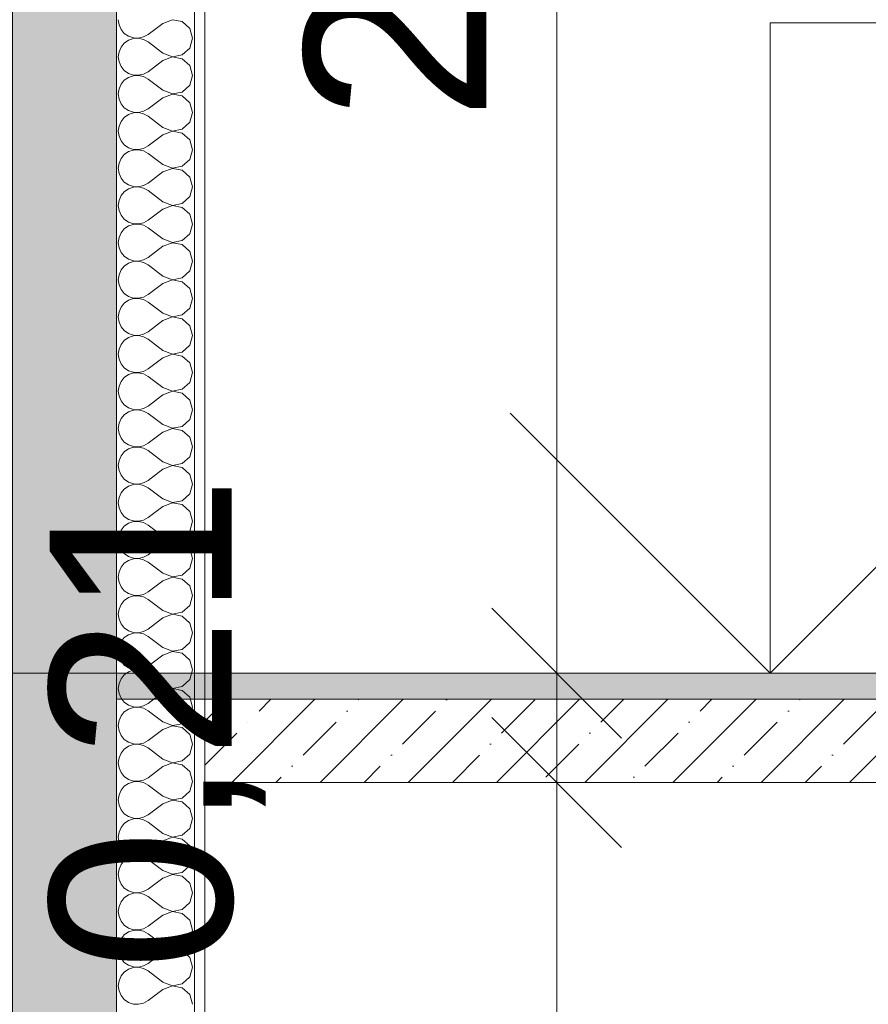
# Model space of a CAD drawing. Header units: millimetres. Extents: x -467606 to 1964440, y -17510 to 201584.
# Tile 40 of 43: x -443201 to -441569, y 4973 to 6866. Entities that reach past the tile are written whole.
import ezdxf

# ---------------------------------------------------------------- set-up
doc = ezdxf.new("R2010")
doc.units = ezdxf.units.MM
doc.header["$MEASUREMENT"] = 0
for name, color, linetype, lineweight in [('АР-вертикальная связь - Лестница.АР_Ном._пера__1', 7, 'Continuous', 0), ('АР-вертикальная связь - Лестница.АР_Ном._пера__101', 252, 'Continuous', 0), ('АР-вертикальная связь - Лестница.АР_Ном._пера__21', 7, 'Continuous', 5), ('АР-Стены_внутренние_пилоны.АР_Ном._пера__1', 7, 'Continuous', 0), ('АР-Чертеж-Размеры.АР_Ном._пера__1', 7, 'Continuous', 0)]:
    doc.layers.add(name, color=color, linetype=linetype, lineweight=lineweight)
doc.layers.add('АР-вертикальная связь - Лестница.АР_Ном._пера__180', color=7, linetype='Continuous', lineweight=5, true_color=0xd6cda7)
doc.layers.add('АР-Чертеж-Размеры.АР', color=7, linetype='Continuous')
doc.styles.add('РЎР“Р•РќР•Р\xa0Р\x98Р\xa0_РЎРўР\x98Р›Р¬_1', font='arial.ttf')
doc.dimstyles.new('СГЕНЕРИР_СТИЛЬ__2', dxfattribs={"dimtxt": 350, "dimasz": 237.5, "dimexe": 0.18, "dimexo": 300000, "dimgap": 0, "dimtad": 1, "dimlfac": 0.001, "dimzin": 0, "dimdsep": 46, "dimtxsty": 'РЎР“Р•РќР•Р\xa0Р\x98Р\xa0_РЎРўР\x98Р›Р¬_1', "dimblk": 'ARROWHEAD_6', "dimblk1": 'ARROWHEAD_6', "dimblk2": 'ARROWHEAD_6', "dimcen": 0.09, "dimclrd": 7, "dimclre": 7, "dimclrt": 7, "dimadec": 0, "dimazin": 0, "dimtfac": 1, "dimtdec": 4, "dimtmove": 0, "dimatfit": 3, "dimfxl": 1, "dimtolj": 1, "dimtzin": 0, "dimarcsym": 0})
doc.dimstyles.new('СГЕНЕРИР_СТИЛЬ__3', dxfattribs={"dimtxt": 350, "dimasz": 237.5, "dimexe": 0.18, "dimexo": 300000, "dimgap": 0, "dimtad": 1, "dimlfac": 0.001, "dimzin": 0, "dimdsep": 46, "dimtxsty": 'РЎР“Р•РќР•Р\xa0Р\x98Р\xa0_РЎРўР\x98Р›Р¬_1', "dimblk": 'ARROWHEAD_6', "dimblk1": 'ARROWHEAD_6', "dimblk2": 'ARROWHEAD_6', "dimcen": 0.09, "dimclrd": 7, "dimclre": 7, "dimclrt": 7, "dimadec": 0, "dimazin": 0, "dimtfac": 1, "dimtdec": 4, "dimtmove": 2, "dimatfit": 3, "dimfxl": 1, "dimtolj": 1, "dimtzin": 0, "dimarcsym": 0})
pattern_1 = [(45, (0, 0), (-84.852814, 84.852814), []), (45, (-42.43, 42.43), (-84.852814, 84.852814), [90, -30, 0, -30])]

# ---------------------------------------------------------------- blocks, each defined once
blk = doc.blocks.new('*X125')
at = {"layer": 'АР-Стены_внутренние_пилоны.АР_Ном._пера__1', "color": 7, "linetype": 'Continuous', "lineweight": 0}
for p, q in [((-443011.4, 6865.7), (-443010, 6856)), ((-443010, 6856), (-443006, 6847)), ((-442925.7, 6858.6), (-442954.2, 6837.2)), ((-442907.4, 6865.6), (-442925.7, 6858.6)), ((-442888.3, 6862), (-442907.4, 6865.6)), ((-442873.9, 6848.8), (-442888.3, 6862)), ((-443006, 6847), (-442999.8, 6839.4)), ((-442999.8, 6839.4), (-442991.6, 6833.8)), ((-442991.6, 6833.8), (-442982.3, 6830.6)), ((-442962.9, 6832.4), (-442954.2, 6837.2)), ((-442868.5, 6830), (-442873.9, 6848.8)), ((-442999.8, 6820.7), (-443006, 6813.1)), ((-442991.6, 6826.2), (-442999.8, 6820.7)), ((-442982.3, 6829.4), (-442991.6, 6826.2)), ((-442982.3, 6830.6), (-442972.5, 6830.2)), ((-442972.5, 6829.9), (-442982.3, 6829.4)), ((-442972.5, 6830.2), (-442962.9, 6832.4)), ((-442962.9, 6827.6), (-442972.5, 6829.9)), ((-442954.2, 6822.9), (-442962.9, 6827.6)), ((-442925.7, 6801.4), (-442954.2, 6822.9)), ((-442873.9, 6811.2), (-442868.5, 6830)), ((-443010, 6804.1), (-443011.4, 6794.3)), ((-443006, 6813.1), (-443010, 6804.1)), ((-442925.7, 6801.4), (-442907.4, 6794.4)), ((-442907.4, 6794.4), (-442888.3, 6798.1)), ((-442888.3, 6798.1), (-442873.9, 6811.2)), ((-443011.4, 6794.3), (-443010, 6784.5)), ((-443010, 6784.5), (-443006, 6775.5)), ((-442925.7, 6787.2), (-442954.2, 6765.7)), ((-442907.4, 6794.2), (-442925.7, 6787.2)), ((-442888.3, 6790.5), (-442907.4, 6794.2)), ((-442873.9, 6777.4), (-442888.3, 6790.5)), ((-442868.5, 6758.6), (-442873.9, 6777.4)), ((-443006, 6775.5), (-442999.8, 6767.9)), ((-442999.8, 6767.9), (-442991.6, 6762.4)), ((-442991.6, 6762.4), (-442982.3, 6759.2)), ((-442982.3, 6758), (-442991.6, 6754.8)), ((-442982.3, 6759.2), (-442972.5, 6758.7)), ((-442972.5, 6758.4), (-442982.3, 6758)), ((-442972.5, 6758.7), (-442962.9, 6761)), ((-442962.9, 6756.2), (-442972.5, 6758.4)), ((-442962.9, 6761), (-442954.2, 6765.7)), ((-442873.9, 6739.8), (-442868.5, 6758.6)), ((-443006, 6741.6), (-443010, 6732.6)), ((-442999.8, 6749.2), (-443006, 6741.6)), ((-442991.6, 6754.8), (-442999.8, 6749.2)), ((-442954.2, 6751.4), (-442962.9, 6756.2)), ((-442925.7, 6730), (-442954.2, 6751.4)), ((-442888.3, 6726.6), (-442873.9, 6739.8)), ((-443010, 6732.6), (-443011.4, 6722.9)), ((-443011.4, 6722.9), (-443010, 6713.1)), ((-442925.7, 6730), (-442907.4, 6723)), ((-442907.4, 6722.7), (-442925.7, 6715.7)), ((-442907.4, 6723), (-442888.3, 6726.6)), ((-442888.3, 6719.1), (-442907.4, 6722.7)), ((-443010, 6713.1), (-443006, 6704.1)), ((-443006, 6704.1), (-442999.8, 6696.5)), ((-442925.7, 6715.7), (-442954.2, 6694.3)), ((-442873.9, 6705.9), (-442888.3, 6719.1)), ((-442868.5, 6687.2), (-442873.9, 6705.9)), ((-442999.8, 6696.5), (-442991.6, 6690.9)), ((-442991.6, 6683.4), (-442999.8, 6677.8)), ((-442991.6, 6690.9), (-442982.3, 6687.8)), ((-442982.3, 6686.5), (-442991.6, 6683.4)), ((-442982.3, 6687.8), (-442972.5, 6687.3)), ((-442972.5, 6687), (-442982.3, 6686.5)), ((-442972.5, 6687.3), (-442962.9, 6689.5)), ((-442962.9, 6684.8), (-442972.5, 6687)), ((-442962.9, 6689.5), (-442954.2, 6694.3)), ((-442954.2, 6680), (-442962.9, 6684.8)), ((-442873.9, 6668.4), (-442868.5, 6687.2)), ((-443006, 6670.2), (-443010, 6661.2)), ((-442999.8, 6677.8), (-443006, 6670.2)), ((-442925.7, 6658.6), (-442954.2, 6680)), ((-442888.3, 6655.2), (-442873.9, 6668.4)), ((-443010, 6661.2), (-443011.4, 6651.4)), ((-443011.4, 6651.4), (-443010, 6641.7)), ((-442925.7, 6644.3), (-442954.2, 6622.9)), ((-442925.7, 6658.6), (-442907.4, 6651.6)), ((-442907.4, 6651.3), (-442925.7, 6644.3)), ((-442907.4, 6651.6), (-442888.3, 6655.2)), ((-442888.3, 6647.7), (-442907.4, 6651.3)), ((-442873.9, 6634.5), (-442888.3, 6647.7)), ((-443010, 6641.7), (-443006, 6632.7)), ((-443006, 6632.7), (-442999.8, 6625.1)), ((-442999.8, 6625.1), (-442991.6, 6619.5)), ((-442868.5, 6615.7), (-442873.9, 6634.5)), ((-442999.8, 6606.4), (-443006, 6598.8)), ((-442991.6, 6612), (-442999.8, 6606.4)), ((-442991.6, 6619.5), (-442982.3, 6616.3)), ((-442982.3, 6615.1), (-442991.6, 6612)), ((-442982.3, 6616.3), (-442972.5, 6615.9)), ((-442972.5, 6615.6), (-442982.3, 6615.1)), ((-442972.5, 6615.9), (-442962.9, 6618.1)), ((-442962.9, 6613.4), (-442972.5, 6615.6)), ((-442962.9, 6618.1), (-442954.2, 6622.9)), ((-442954.2, 6608.6), (-442962.9, 6613.4)), ((-442925.7, 6587.2), (-442954.2, 6608.6)), ((-442873.9, 6597), (-442868.5, 6615.7)), ((-443010, 6589.8), (-443011.4, 6580)), ((-443006, 6598.8), (-443010, 6589.8)), ((-442925.7, 6587.2), (-442907.4, 6580.2)), ((-442888.3, 6583.8), (-442873.9, 6597)), ((-443011.4, 6580), (-443010, 6570.3)), ((-443010, 6570.3), (-443006, 6561.2)), ((-442925.7, 6572.9), (-442954.2, 6551.4)), ((-442907.4, 6579.9), (-442925.7, 6572.9)), ((-442907.4, 6580.2), (-442888.3, 6583.8)), ((-442888.3, 6576.2), (-442907.4, 6579.9)), ((-442873.9, 6563.1), (-442888.3, 6576.2)), ((-443006, 6561.2), (-442999.8, 6553.6)), ((-442999.8, 6553.6), (-442991.6, 6548.1)), ((-442962.9, 6546.7), (-442954.2, 6551.4)), ((-442868.5, 6544.3), (-442873.9, 6563.1)), ((-442999.8, 6534.9), (-443006, 6527.4)), ((-442991.6, 6540.5), (-442999.8, 6534.9)), ((-442991.6, 6548.1), (-442982.3, 6544.9)), ((-442982.3, 6543.7), (-442991.6, 6540.5)), ((-442982.3, 6544.9), (-442972.5, 6544.4)), ((-442972.5, 6544.2), (-442982.3, 6543.7)), ((-442972.5, 6544.4), (-442962.9, 6546.7)), ((-442962.9, 6541.9), (-442972.5, 6544.2)), ((-442954.2, 6537.2), (-442962.9, 6541.9)), ((-442925.7, 6515.7), (-442954.2, 6537.2)), ((-442873.9, 6525.5), (-442868.5, 6544.3)), ((-443010, 6518.3), (-443011.4, 6508.6)), ((-443006, 6527.4), (-443010, 6518.3)), ((-442925.7, 6515.7), (-442907.4, 6508.7)), ((-442907.4, 6508.7), (-442888.3, 6512.4)), ((-442888.3, 6512.4), (-442873.9, 6525.5)), ((-443011.4, 6508.6), (-443010, 6498.8)), ((-443010, 6498.8), (-443006, 6489.8)), ((-442925.7, 6501.4), (-442954.2, 6480)), ((-442907.4, 6508.4), (-442925.7, 6501.4)), ((-442888.3, 6504.8), (-442907.4, 6508.4)), ((-442873.9, 6491.6), (-442888.3, 6504.8)), ((-443006, 6489.8), (-442999.8, 6482.2)), ((-442999.8, 6482.2), (-442991.6, 6476.6)), ((-442991.6, 6476.6), (-442982.3, 6473.5)), ((-442982.3, 6473.5), (-442972.5, 6473)), ((-442972.5, 6473), (-442962.9, 6475.2)), ((-442962.9, 6475.2), (-442954.2, 6480)), ((-442868.5, 6472.9), (-442873.9, 6491.6)), ((-443006, 6455.9), (-443010, 6446.9)), ((-442999.8, 6463.5), (-443006, 6455.9)), ((-442991.6, 6469.1), (-442999.8, 6463.5)), ((-442982.3, 6472.2), (-442991.6, 6469.1)), ((-442972.5, 6472.7), (-442982.3, 6472.2)), ((-442962.9, 6470.5), (-442972.5, 6472.7)), ((-442954.2, 6465.7), (-442962.9, 6470.5)), ((-442925.7, 6444.3), (-442954.2, 6465.7)), ((-442873.9, 6454.1), (-442868.5, 6472.9)), ((-443010, 6446.9), (-443011.4, 6437.2)), ((-443011.4, 6437.2), (-443010, 6427.4)), ((-442925.7, 6444.3), (-442907.4, 6437.3)), ((-442907.4, 6437), (-442925.7, 6430)), ((-442907.4, 6437.3), (-442888.3, 6440.9)), ((-442888.3, 6433.4), (-442907.4, 6437)), ((-442888.3, 6440.9), (-442873.9, 6454.1)), ((-443010, 6427.4), (-443006, 6418.4)), ((-443006, 6418.4), (-442999.8, 6410.8)), ((-442925.7, 6430), (-442954.2, 6408.6)), ((-442873.9, 6420.2), (-442888.3, 6433.4)), ((-442868.5, 6401.4), (-442873.9, 6420.2)), ((-442999.8, 6410.8), (-442991.6, 6405.2)), ((-442991.6, 6397.7), (-442999.8, 6392.1)), ((-442991.6, 6405.2), (-442982.3, 6402.1)), ((-442982.3, 6400.8), (-442991.6, 6397.7)), ((-442982.3, 6402.1), (-442972.5, 6401.6)), ((-442972.5, 6401.3), (-442982.3, 6400.8)), ((-442972.5, 6401.6), (-442962.9, 6403.8)), ((-442962.9, 6399.1), (-442972.5, 6401.3)), ((-442962.9, 6403.8), (-442954.2, 6408.6)), ((-442954.2, 6394.3), (-442962.9, 6399.1)), ((-442873.9, 6382.7), (-442868.5, 6401.4)), ((-443006, 6384.5), (-443010, 6375.5)), ((-442999.8, 6392.1), (-443006, 6384.5)), ((-442925.7, 6372.9), (-442954.2, 6394.3)), ((-442888.3, 6369.5), (-442873.9, 6382.7)), ((-443010, 6375.5), (-443011.4, 6365.7)), ((-443011.4, 6365.7), (-443010, 6356)), ((-442925.7, 6372.9), (-442907.4, 6365.9)), ((-442907.4, 6365.6), (-442925.7, 6358.6)), ((-442907.4, 6365.9), (-442888.3, 6369.5)), ((-442888.3, 6362), (-442907.4, 6365.6)), ((-442873.9, 6348.8), (-442888.3, 6362)), ((-443010, 6356), (-443006, 6347)), ((-443006, 6347), (-442999.8, 6339.4)), ((-442925.7, 6358.6), (-442954.2, 6337.2)), ((-442868.5, 6330), (-442873.9, 6348.8)), ((-442999.8, 6339.4), (-442991.6, 6333.8)), ((-442991.6, 6326.2), (-442999.8, 6320.7)), ((-442991.6, 6333.8), (-442982.3, 6330.6)), ((-442982.3, 6329.4), (-442991.6, 6326.2)), ((-442982.3, 6330.6), (-442972.5, 6330.2)), ((-442972.5, 6329.9), (-442982.3, 6329.4)), ((-442972.5, 6330.2), (-442962.9, 6332.4)), ((-442962.9, 6327.6), (-442972.5, 6329.9)), ((-442962.9, 6332.4), (-442954.2, 6337.2)), ((-442954.2, 6322.9), (-442962.9, 6327.6)), ((-442925.7, 6301.4), (-442954.2, 6322.9)), ((-442873.9, 6311.2), (-442868.5, 6330)), ((-443010, 6304.1), (-443011.4, 6294.3)), ((-443006, 6313.1), (-443010, 6304.1)), ((-442999.8, 6320.7), (-443006, 6313.1)), ((-442888.3, 6298.1), (-442873.9, 6311.2)), ((-443011.4, 6294.3), (-443010, 6284.5)), ((-443010, 6284.5), (-443006, 6275.5)), ((-442925.7, 6287.2), (-442954.2, 6265.7)), ((-442925.7, 6301.4), (-442907.4, 6294.4)), ((-442907.4, 6294.2), (-442925.7, 6287.2)), ((-442907.4, 6294.4), (-442888.3, 6298.1)), ((-442888.3, 6290.5), (-442907.4, 6294.2)), ((-442873.9, 6277.4), (-442888.3, 6290.5)), ((-443006, 6275.5), (-442999.8, 6267.9)), ((-442999.8, 6267.9), (-442991.6, 6262.4)), ((-442962.9, 6261), (-442954.2, 6265.7)), ((-442868.5, 6258.6), (-442873.9, 6277.4)), ((-442999.8, 6249.2), (-443006, 6241.6)), ((-442991.6, 6254.8), (-442999.8, 6249.2)), ((-442991.6, 6262.4), (-442982.3, 6259.2)), ((-442982.3, 6258), (-442991.6, 6254.8)), ((-442982.3, 6259.2), (-442972.5, 6258.7)), ((-442972.5, 6258.4), (-442982.3, 6258)), ((-442972.5, 6258.7), (-442962.9, 6261)), ((-442962.9, 6256.2), (-442972.5, 6258.4)), ((-442954.2, 6251.4), (-442962.9, 6256.2)), ((-442925.7, 6230), (-442954.2, 6251.4)), ((-442873.9, 6239.8), (-442868.5, 6258.6)), ((-443010, 6232.6), (-443011.4, 6222.9)), ((-443006, 6241.6), (-443010, 6232.6)), ((-442925.7, 6230), (-442907.4, 6223)), ((-442888.3, 6226.6), (-442873.9, 6239.8)), ((-443011.4, 6222.9), (-443010, 6213.1)), ((-443010, 6213.1), (-443006, 6204.1)), ((-442925.7, 6215.7), (-442954.2, 6194.3)), ((-442907.4, 6222.7), (-442925.7, 6215.7)), ((-442907.4, 6223), (-442888.3, 6226.6)), ((-442888.3, 6219.1), (-442907.4, 6222.7)), ((-442873.9, 6205.9), (-442888.3, 6219.1)), ((-443006, 6204.1), (-442999.8, 6196.5)), ((-442999.8, 6196.5), (-442991.6, 6190.9)), ((-442991.6, 6190.9), (-442982.3, 6187.8)), ((-442972.5, 6187.3), (-442962.9, 6189.5)), ((-442962.9, 6189.5), (-442954.2, 6194.3)), ((-442868.5, 6187.2), (-442873.9, 6205.9)), ((-442999.8, 6177.8), (-443006, 6170.2)), ((-442991.6, 6183.4), (-442999.8, 6177.8)), ((-442982.3, 6186.5), (-442991.6, 6183.4)), ((-442982.3, 6187.8), (-442972.5, 6187.3)), ((-442972.5, 6187), (-442982.3, 6186.5)), ((-442962.9, 6184.8), (-442972.5, 6187)), ((-442954.2, 6180), (-442962.9, 6184.8)), ((-442925.7, 6158.6), (-442954.2, 6180)), ((-442873.9, 6168.4), (-442868.5, 6187.2)), ((-443010, 6161.2), (-443011.4, 6151.4)), ((-443011.4, 6151.4), (-443010, 6141.7)), ((-443006, 6170.2), (-443010, 6161.2)), ((-442925.7, 6158.6), (-442907.4, 6151.6)), ((-442907.4, 6151.6), (-442888.3, 6155.2)), ((-442888.3, 6155.2), (-442873.9, 6168.4)), ((-443010, 6141.7), (-443006, 6132.7)), ((-443006, 6132.7), (-442999.8, 6125.1)), ((-442925.7, 6144.3), (-442954.2, 6122.9)), ((-442907.4, 6151.3), (-442925.7, 6144.3)), ((-442888.3, 6147.7), (-442907.4, 6151.3)), ((-442873.9, 6134.5), (-442888.3, 6147.7)), ((-442868.5, 6115.7), (-442873.9, 6134.5)), ((-442999.8, 6125.1), (-442991.6, 6119.5)), ((-442991.6, 6119.5), (-442982.3, 6116.3)), ((-442982.3, 6115.1), (-442991.6, 6112)), ((-442982.3, 6116.3), (-442972.5, 6115.9)), ((-442972.5, 6115.6), (-442982.3, 6115.1)), ((-442972.5, 6115.9), (-442962.9, 6118.1)), ((-442962.9, 6113.4), (-442972.5, 6115.6)), ((-442962.9, 6118.1), (-442954.2, 6122.9)), ((-442873.9, 6097), (-442868.5, 6115.7)), ((-443006, 6098.8), (-443010, 6089.8)), ((-442999.8, 6106.4), (-443006, 6098.8)), ((-442991.6, 6112), (-442999.8, 6106.4)), ((-442954.2, 6108.6), (-442962.9, 6113.4)), ((-442925.7, 6087.2), (-442954.2, 6108.6)), ((-442888.3, 6083.8), (-442873.9, 6097)), ((-443010, 6089.8), (-443011.4, 6080)), ((-443011.4, 6080), (-443010, 6070.3)), ((-442925.7, 6087.2), (-442907.4, 6080.2)), ((-442907.4, 6079.9), (-442925.7, 6072.9)), ((-442907.4, 6080.2), (-442888.3, 6083.8)), ((-442888.3, 6076.2), (-442907.4, 6079.9)), ((-442873.9, 6063.1), (-442888.3, 6076.2)), ((-443010, 6070.3), (-443006, 6061.2)), ((-443006, 6061.2), (-442999.8, 6053.6)), ((-442925.7, 6072.9), (-442954.2, 6051.4)), ((-442868.5, 6044.3), (-442873.9, 6063.1)), ((-442999.8, 6053.6), (-442991.6, 6048.1)), ((-442991.6, 6040.5), (-442999.8, 6034.9)), ((-442991.6, 6048.1), (-442982.3, 6044.9)), ((-442982.3, 6043.7), (-442991.6, 6040.5)), ((-442982.3, 6044.9), (-442972.5, 6044.4)), ((-442972.5, 6044.2), (-442982.3, 6043.7)), ((-442972.5, 6044.4), (-442962.9, 6046.7)), ((-442962.9, 6041.9), (-442972.5, 6044.2)), ((-442962.9, 6046.7), (-442954.2, 6051.4)), ((-442954.2, 6037.2), (-442962.9, 6041.9)), ((-442873.9, 6025.5), (-442868.5, 6044.3)), ((-443006, 6027.4), (-443010, 6018.3)), ((-442999.8, 6034.9), (-443006, 6027.4)), ((-442925.7, 6015.7), (-442954.2, 6037.2)), ((-442888.3, 6012.4), (-442873.9, 6025.5)), ((-443010, 6018.3), (-443011.4, 6008.6)), ((-443011.4, 6008.6), (-443010, 5998.8)), ((-442925.7, 6001.4), (-442954.2, 5980)), ((-442925.7, 6015.7), (-442907.4, 6008.7)), ((-442907.4, 6008.4), (-442925.7, 6001.4)), ((-442907.4, 6008.7), (-442888.3, 6012.4)), ((-442888.3, 6004.8), (-442907.4, 6008.4)), ((-442873.9, 5991.6), (-442888.3, 6004.8)), ((-443010, 5998.8), (-443006, 5989.8)), ((-443006, 5989.8), (-442999.8, 5982.2)), ((-442999.8, 5982.2), (-442991.6, 5976.6)), ((-442868.5, 5972.9), (-442873.9, 5991.6)), ((-442999.8, 5963.5), (-443006, 5955.9)), ((-442991.6, 5969.1), (-442999.8, 5963.5)), ((-442991.6, 5976.6), (-442982.3, 5973.5)), ((-442982.3, 5972.2), (-442991.6, 5969.1)), ((-442982.3, 5973.5), (-442972.5, 5973)), ((-442972.5, 5972.7), (-442982.3, 5972.2)), ((-442972.5, 5973), (-442962.9, 5975.2)), ((-442962.9, 5970.5), (-442972.5, 5972.7)), ((-442962.9, 5975.2), (-442954.2, 5980)), ((-442954.2, 5965.7), (-442962.9, 5970.5)), ((-442925.7, 5944.3), (-442954.2, 5965.7)), ((-442873.9, 5954.1), (-442868.5, 5972.9)), ((-443010, 5946.9), (-443011.4, 5937.2)), ((-443006, 5955.9), (-443010, 5946.9)), ((-442925.7, 5944.3), (-442907.4, 5937.3)), ((-442888.3, 5940.9), (-442873.9, 5954.1)), ((-443011.4, 5937.2), (-443010, 5927.4)), ((-443010, 5927.4), (-443006, 5918.4)), ((-442925.7, 5930), (-442954.2, 5908.6)), ((-442907.4, 5937), (-442925.7, 5930)), ((-442907.4, 5937.3), (-442888.3, 5940.9)), ((-442888.3, 5933.4), (-442907.4, 5937)), ((-442873.9, 5920.2), (-442888.3, 5933.4)), ((-443006, 5918.4), (-442999.8, 5910.8)), ((-442999.8, 5910.8), (-442991.6, 5905.2)), ((-442962.9, 5903.8), (-442954.2, 5908.6)), ((-442868.5, 5901.4), (-442873.9, 5920.2)), ((-442999.8, 5892.1), (-443006, 5884.5)), ((-442991.6, 5897.7), (-442999.8, 5892.1)), ((-442991.6, 5905.2), (-442982.3, 5902.1)), ((-442982.3, 5900.8), (-442991.6, 5897.7)), ((-442982.3, 5902.1), (-442972.5, 5901.6)), ((-442972.5, 5901.3), (-442982.3, 5900.8)), ((-442972.5, 5901.6), (-442962.9, 5903.8)), ((-442962.9, 5899.1), (-442972.5, 5901.3)), ((-442954.2, 5894.3), (-442962.9, 5899.1)), ((-442925.7, 5872.9), (-442954.2, 5894.3)), ((-442873.9, 5882.7), (-442868.5, 5901.4)), ((-443010, 5875.5), (-443011.4, 5865.7)), ((-443006, 5884.5), (-443010, 5875.5)), ((-442925.7, 5872.9), (-442907.4, 5865.9)), ((-442907.4, 5865.9), (-442888.3, 5869.5)), ((-442888.3, 5869.5), (-442873.9, 5882.7)), ((-443011.4, 5865.7), (-443010, 5856)), ((-443010, 5856), (-443006, 5847)), ((-442925.7, 5858.6), (-442954.2, 5837.2)), ((-442907.4, 5865.6), (-442925.7, 5858.6)), ((-442888.3, 5862), (-442907.4, 5865.6)), ((-442873.9, 5848.8), (-442888.3, 5862)), ((-442868.5, 5830), (-442873.9, 5848.8)), ((-443006, 5847), (-442999.8, 5839.4)), ((-442999.8, 5839.4), (-442991.6, 5833.8)), ((-442991.6, 5833.8), (-442982.3, 5830.6)), ((-442982.3, 5830.6), (-442972.5, 5830.2)), ((-442972.5, 5829.9), (-442982.3, 5829.4)), ((-442972.5, 5830.2), (-442962.9, 5832.4)), ((-442962.9, 5827.6), (-442972.5, 5829.9)), ((-442962.9, 5832.4), (-442954.2, 5837.2)), ((-442873.9, 5811.2), (-442868.5, 5830)), ((-443006, 5813.1), (-443010, 5804.1)), ((-442999.8, 5820.7), (-443006, 5813.1)), ((-442991.6, 5826.2), (-442999.8, 5820.7)), ((-442982.3, 5829.4), (-442991.6, 5826.2)), ((-442954.2, 5822.9), (-442962.9, 5827.6)), ((-442925.7, 5801.4), (-442954.2, 5822.9)), ((-442888.3, 5798.1), (-442873.9, 5811.2)), ((-443010, 5804.1), (-443011.4, 5794.3)), ((-443011.4, 5794.3), (-443010, 5784.5)), ((-442925.7, 5801.4), (-442907.4, 5794.4)), ((-442907.4, 5794.2), (-442925.7, 5787.2)), ((-442907.4, 5794.4), (-442888.3, 5798.1)), ((-442888.3, 5790.5), (-442907.4, 5794.2)), ((-443010, 5784.5), (-443006, 5775.5)), ((-443006, 5775.5), (-442999.8, 5767.9)), ((-442925.7, 5787.2), (-442954.2, 5765.7)), ((-442873.9, 5777.4), (-442888.3, 5790.5)), ((-442868.5, 5758.6), (-442873.9, 5777.4)), ((-442999.8, 5767.9), (-442991.6, 5762.4)), ((-442991.6, 5754.8), (-442999.8, 5749.2)), ((-442991.6, 5762.4), (-442982.3, 5759.2)), ((-442982.3, 5758), (-442991.6, 5754.8)), ((-442982.3, 5759.2), (-442972.5, 5758.7)), ((-442972.5, 5758.4), (-442982.3, 5758)), ((-442972.5, 5758.7), (-442962.9, 5761)), ((-442962.9, 5756.2), (-442972.5, 5758.4)), ((-442962.9, 5761), (-442954.2, 5765.7)), ((-442954.2, 5751.4), (-442962.9, 5756.2)), ((-442873.9, 5739.8), (-442868.5, 5758.6)), ((-443006, 5741.6), (-443010, 5732.6)), ((-442999.8, 5749.2), (-443006, 5741.6)), ((-442925.7, 5730), (-442954.2, 5751.4)), ((-442888.3, 5726.6), (-442873.9, 5739.8)), ((-443010, 5732.6), (-443011.4, 5722.9)), ((-443011.4, 5722.9), (-443010, 5713.1)), ((-442925.7, 5730), (-442907.4, 5723)), ((-442907.4, 5722.7), (-442925.7, 5715.7)), ((-442907.4, 5723), (-442888.3, 5726.6)), ((-442888.3, 5719.1), (-442907.4, 5722.7)), ((-442873.9, 5705.9), (-442888.3, 5719.1)), ((-443010, 5713.1), (-443006, 5704.1)), ((-443006, 5704.1), (-442999.8, 5696.5)), ((-442925.7, 5715.7), (-442954.2, 5694.3)), ((-442868.5, 5687.2), (-442873.9, 5705.9)), ((-442999.8, 5696.5), (-442991.6, 5690.9)), ((-442991.6, 5683.4), (-442999.8, 5677.8)), ((-442991.6, 5690.9), (-442982.3, 5687.8)), ((-442982.3, 5686.5), (-442991.6, 5683.4)), ((-442982.3, 5687.8), (-442972.5, 5687.3)), ((-442972.5, 5687), (-442982.3, 5686.5)), ((-442972.5, 5687.3), (-442962.9, 5689.5)), ((-442962.9, 5684.8), (-442972.5, 5687)), ((-442962.9, 5689.5), (-442954.2, 5694.3)), ((-442954.2, 5680), (-442962.9, 5684.8)), ((-442925.7, 5658.6), (-442954.2, 5680)), ((-442873.9, 5668.4), (-442868.5, 5687.2)), ((-443010, 5661.2), (-443011.4, 5651.4)), ((-443006, 5670.2), (-443010, 5661.2)), ((-442999.8, 5677.8), (-443006, 5670.2)), ((-442888.3, 5655.2), (-442873.9, 5668.4)), ((-443011.4, 5651.4), (-443010, 5641.7)), ((-443010, 5641.7), (-443006, 5632.7)), ((-442925.7, 5644.3), (-442954.2, 5622.9)), ((-442925.7, 5658.6), (-442907.4, 5651.6)), ((-442907.4, 5651.3), (-442925.7, 5644.3)), ((-442907.4, 5651.6), (-442888.3, 5655.2)), ((-442888.3, 5647.7), (-442907.4, 5651.3)), ((-442873.9, 5634.5), (-442888.3, 5647.7)), ((-443006, 5632.7), (-442999.8, 5625.1)), ((-442999.8, 5625.1), (-442991.6, 5619.5)), ((-442962.9, 5618.1), (-442954.2, 5622.9)), ((-442868.5, 5615.7), (-442873.9, 5634.5)), ((-442999.8, 5606.4), (-443006, 5598.8)), ((-442991.6, 5612), (-442999.8, 5606.4)), ((-442991.6, 5619.5), (-442982.3, 5616.3)), ((-442982.3, 5615.1), (-442991.6, 5612)), ((-442982.3, 5616.3), (-442972.5, 5615.9)), ((-442972.5, 5615.6), (-442982.3, 5615.1)), ((-442972.5, 5615.9), (-442962.9, 5618.1)), ((-442962.9, 5613.4), (-442972.5, 5615.6)), ((-442954.2, 5608.6), (-442962.9, 5613.4)), ((-442925.7, 5587.2), (-442954.2, 5608.6)), ((-442873.9, 5597), (-442868.5, 5615.7)), ((-443010, 5589.8), (-443011.4, 5580)), ((-443006, 5598.8), (-443010, 5589.8)), ((-442925.7, 5587.2), (-442907.4, 5580.2)), ((-442907.4, 5580.2), (-442888.3, 5583.8)), ((-442888.3, 5583.8), (-442873.9, 5597)), ((-443011.4, 5580), (-443010, 5570.3)), ((-443010, 5570.3), (-443006, 5561.2)), ((-442925.7, 5572.9), (-442954.2, 5551.4)), ((-442907.4, 5579.9), (-442925.7, 5572.9)), ((-442888.3, 5576.2), (-442907.4, 5579.9)), ((-442873.9, 5563.1), (-442888.3, 5576.2)), ((-443006, 5561.2), (-442999.8, 5553.6)), ((-442999.8, 5553.6), (-442991.6, 5548.1)), ((-442991.6, 5548.1), (-442982.3, 5544.9)), ((-442972.5, 5544.4), (-442962.9, 5546.7)), ((-442962.9, 5546.7), (-442954.2, 5551.4)), ((-442868.5, 5544.3), (-442873.9, 5563.1)), ((-443006, 5527.4), (-443010, 5518.3)), ((-442999.8, 5534.9), (-443006, 5527.4)), ((-442991.6, 5540.5), (-442999.8, 5534.9)), ((-442982.3, 5543.7), (-442991.6, 5540.5)), ((-442982.3, 5544.9), (-442972.5, 5544.4)), ((-442972.5, 5544.2), (-442982.3, 5543.7)), ((-442962.9, 5541.9), (-442972.5, 5544.2)), ((-442954.2, 5537.2), (-442962.9, 5541.9)), ((-442925.7, 5515.7), (-442954.2, 5537.2)), ((-442873.9, 5525.5), (-442868.5, 5544.3)), ((-443010, 5518.3), (-443011.4, 5508.6)), ((-443011.4, 5508.6), (-443010, 5498.8)), ((-442925.7, 5515.7), (-442907.4, 5508.7)), ((-442907.4, 5508.4), (-442925.7, 5501.4)), ((-442907.4, 5508.7), (-442888.3, 5512.4)), ((-442888.3, 5504.8), (-442907.4, 5508.4)), ((-442888.3, 5512.4), (-442873.9, 5525.5)), ((-443010, 5498.8), (-443006, 5489.8)), ((-443006, 5489.8), (-442999.8, 5482.2)), ((-442925.7, 5501.4), (-442954.2, 5480)), ((-442873.9, 5491.6), (-442888.3, 5504.8)), ((-442868.5, 5472.9), (-442873.9, 5491.6)), ((-442999.8, 5482.2), (-442991.6, 5476.6)), ((-442991.6, 5476.6), (-442982.3, 5473.5)), ((-442982.3, 5472.2), (-442991.6, 5469.1)), ((-442982.3, 5473.5), (-442972.5, 5473)), ((-442972.5, 5472.7), (-442982.3, 5472.2)), ((-442972.5, 5473), (-442962.9, 5475.2)), ((-442962.9, 5470.5), (-442972.5, 5472.7)), ((-442962.9, 5475.2), (-442954.2, 5480)), ((-442954.2, 5465.7), (-442962.9, 5470.5)), ((-442873.9, 5454.1), (-442868.5, 5472.9)), ((-443006, 5455.9), (-443010, 5446.9)), ((-442999.8, 5463.5), (-443006, 5455.9)), ((-442991.6, 5469.1), (-442999.8, 5463.5)), ((-442925.7, 5444.3), (-442954.2, 5465.7)), ((-442888.3, 5440.9), (-442873.9, 5454.1)), ((-443010, 5446.9), (-443011.4, 5437.2)), ((-443011.4, 5437.2), (-443010, 5427.4)), ((-442925.7, 5444.3), (-442907.4, 5437.3)), ((-442907.4, 5437), (-442925.7, 5430)), ((-442907.4, 5437.3), (-442888.3, 5440.9)), ((-442888.3, 5433.4), (-442907.4, 5437)), ((-442873.9, 5420.2), (-442888.3, 5433.4)), ((-443010, 5427.4), (-443006, 5418.4)), ((-443006, 5418.4), (-442999.8, 5410.8)), ((-442925.7, 5430), (-442954.2, 5408.6)), ((-442868.5, 5401.4), (-442873.9, 5420.2)), ((-442999.8, 5410.8), (-442991.6, 5405.2)), ((-442991.6, 5397.7), (-442999.8, 5392.1)), ((-442991.6, 5405.2), (-442982.3, 5402.1)), ((-442982.3, 5400.8), (-442991.6, 5397.7)), ((-442982.3, 5402.1), (-442972.5, 5401.6)), ((-442972.5, 5401.3), (-442982.3, 5400.8)), ((-442972.5, 5401.6), (-442962.9, 5403.8)), ((-442962.9, 5399.1), (-442972.5, 5401.3)), ((-442962.9, 5403.8), (-442954.2, 5408.6)), ((-442954.2, 5394.3), (-442962.9, 5399.1)), ((-442925.7, 5372.9), (-442954.2, 5394.3)), ((-442873.9, 5382.7), (-442868.5, 5401.4)), ((-443010, 5375.5), (-443011.4, 5365.7)), ((-443006, 5384.5), (-443010, 5375.5)), ((-442999.8, 5392.1), (-443006, 5384.5)), ((-442888.3, 5369.5), (-442873.9, 5382.7)), ((-443011.4, 5365.7), (-443010, 5356)), ((-442925.7, 5358.6), (-442954.2, 5337.2)), ((-442925.7, 5372.9), (-442907.4, 5365.9)), ((-442907.4, 5365.6), (-442925.7, 5358.6)), ((-442907.4, 5365.9), (-442888.3, 5369.5)), ((-442888.3, 5362), (-442907.4, 5365.6)), ((-442873.9, 5348.8), (-442888.3, 5362)), ((-443010, 5356), (-443006, 5347)), ((-443006, 5347), (-442999.8, 5339.4)), ((-442999.8, 5339.4), (-442991.6, 5333.8)), ((-442868.5, 5330), (-442873.9, 5348.8)), ((-442999.8, 5320.7), (-443006, 5313.1)), ((-442991.6, 5326.2), (-442999.8, 5320.7)), ((-442991.6, 5333.8), (-442982.3, 5330.6)), ((-442982.3, 5329.4), (-442991.6, 5326.2)), ((-442982.3, 5330.6), (-442972.5, 5330.2)), ((-442972.5, 5329.9), (-442982.3, 5329.4)), ((-442972.5, 5330.2), (-442962.9, 5332.4)), ((-442962.9, 5327.6), (-442972.5, 5329.9)), ((-442962.9, 5332.4), (-442954.2, 5337.2)), ((-442954.2, 5322.9), (-442962.9, 5327.6)), ((-442925.7, 5301.4), (-442954.2, 5322.9)), ((-442873.9, 5311.2), (-442868.5, 5330)), ((-443010, 5304.1), (-443011.4, 5294.3)), ((-443006, 5313.1), (-443010, 5304.1)), ((-442925.7, 5301.4), (-442907.4, 5294.4)), ((-442888.3, 5298.1), (-442873.9, 5311.2)), ((-443011.4, 5294.3), (-443010, 5284.5)), ((-443010, 5284.5), (-443006, 5275.5)), ((-442925.7, 5287.2), (-442954.2, 5265.7)), ((-442907.4, 5294.2), (-442925.7, 5287.2)), ((-442907.4, 5294.4), (-442888.3, 5298.1)), ((-442888.3, 5290.5), (-442907.4, 5294.2)), ((-442873.9, 5277.4), (-442888.3, 5290.5)), ((-443006, 5275.5), (-442999.8, 5267.9)), ((-442999.8, 5267.9), (-442991.6, 5262.4)), ((-442991.6, 5262.4), (-442982.3, 5259.2)), ((-442962.9, 5261), (-442954.2, 5265.7)), ((-442868.5, 5258.6), (-442873.9, 5277.4)), ((-442999.8, 5249.2), (-443006, 5241.6)), ((-442991.6, 5254.8), (-442999.8, 5249.2)), ((-442982.3, 5258), (-442991.6, 5254.8)), ((-442982.3, 5259.2), (-442972.5, 5258.7)), ((-442972.5, 5258.4), (-442982.3, 5258)), ((-442972.5, 5258.7), (-442962.9, 5261)), ((-442962.9, 5256.2), (-442972.5, 5258.4)), ((-442954.2, 5251.4), (-442962.9, 5256.2)), ((-442925.7, 5230), (-442954.2, 5251.4)), ((-442873.9, 5239.8), (-442868.5, 5258.6)), ((-443010, 5232.6), (-443011.4, 5222.9)), ((-443006, 5241.6), (-443010, 5232.6)), ((-442925.7, 5230), (-442907.4, 5223)), ((-442907.4, 5223), (-442888.3, 5226.6)), ((-442888.3, 5226.6), (-442873.9, 5239.8)), ((-443011.4, 5222.9), (-443010, 5213.1)), ((-443010, 5213.1), (-443006, 5204.1)), ((-442925.7, 5215.7), (-442954.2, 5194.3)), ((-442907.4, 5222.7), (-442925.7, 5215.7)), ((-442888.3, 5219.1), (-442907.4, 5222.7)), ((-442873.9, 5205.9), (-442888.3, 5219.1)), ((-442868.5, 5187.2), (-442873.9, 5205.9)), ((-443006, 5204.1), (-442999.8, 5196.5)), ((-442999.8, 5196.5), (-442991.6, 5190.9)), ((-442991.6, 5190.9), (-442982.3, 5187.8)), ((-442982.3, 5186.5), (-442991.6, 5183.4)), ((-442982.3, 5187.8), (-442972.5, 5187.3)), ((-442972.5, 5187), (-442982.3, 5186.5)), ((-442972.5, 5187.3), (-442962.9, 5189.5)), ((-442962.9, 5184.8), (-442972.5, 5187)), ((-442962.9, 5189.5), (-442954.2, 5194.3)), ((-442873.9, 5168.4), (-442868.5, 5187.2)), ((-443006, 5170.2), (-443010, 5161.2)), ((-442999.8, 5177.8), (-443006, 5170.2)), ((-442991.6, 5183.4), (-442999.8, 5177.8)), ((-442954.2, 5180), (-442962.9, 5184.8)), ((-442925.7, 5158.6), (-442954.2, 5180)), ((-442888.3, 5155.2), (-442873.9, 5168.4)), ((-443010, 5161.2), (-443011.4, 5151.4)), ((-443011.4, 5151.4), (-443010, 5141.7)), ((-442925.7, 5158.6), (-442907.4, 5151.6)), ((-442907.4, 5151.3), (-442925.7, 5144.3)), ((-442907.4, 5151.6), (-442888.3, 5155.2)), ((-442888.3, 5147.7), (-442907.4, 5151.3)), ((-443010, 5141.7), (-443006, 5132.7)), ((-443006, 5132.7), (-442999.8, 5125.1)), ((-442925.7, 5144.3), (-442954.2, 5122.9)), ((-442873.9, 5134.5), (-442888.3, 5147.7)), ((-442868.5, 5115.7), (-442873.9, 5134.5)), ((-442999.8, 5125.1), (-442991.6, 5119.5)), ((-442991.6, 5112), (-442999.8, 5106.4)), ((-442991.6, 5119.5), (-442982.3, 5116.3)), ((-442982.3, 5115.1), (-442991.6, 5112)), ((-442982.3, 5116.3), (-442972.5, 5115.9)), ((-442972.5, 5115.6), (-442982.3, 5115.1)), ((-442972.5, 5115.9), (-442962.9, 5118.1)), ((-442962.9, 5113.4), (-442972.5, 5115.6)), ((-442962.9, 5118.1), (-442954.2, 5122.9)), ((-442954.2, 5108.6), (-442962.9, 5113.4)), ((-442873.9, 5097), (-442868.5, 5115.7)), ((-443006, 5098.8), (-443010, 5089.8)), ((-442999.8, 5106.4), (-443006, 5098.8)), ((-442925.7, 5087.2), (-442954.2, 5108.6)), ((-442888.3, 5083.8), (-442873.9, 5097)), ((-443010, 5089.8), (-443011.4, 5080)), ((-443011.4, 5080), (-443010, 5070.3)), ((-442925.7, 5072.9), (-442954.2, 5051.4)), ((-442925.7, 5087.2), (-442907.4, 5080.2)), ((-442907.4, 5079.9), (-442925.7, 5072.9)), ((-442907.4, 5080.2), (-442888.3, 5083.8)), ((-442888.3, 5076.2), (-442907.4, 5079.9)), ((-442873.9, 5063.1), (-442888.3, 5076.2)), ((-443010, 5070.3), (-443006, 5061.2)), ((-443006, 5061.2), (-442999.8, 5053.6)), ((-442999.8, 5053.6), (-442991.6, 5048.1)), ((-442868.5, 5044.3), (-442873.9, 5063.1)), ((-442999.8, 5034.9), (-443006, 5027.4)), ((-442991.6, 5040.5), (-442999.8, 5034.9)), ((-442991.6, 5048.1), (-442982.3, 5044.9)), ((-442982.3, 5043.7), (-442991.6, 5040.5)), ((-442982.3, 5044.9), (-442972.5, 5044.4)), ((-442972.5, 5044.2), (-442982.3, 5043.7)), ((-442972.5, 5044.4), (-442962.9, 5046.7)), ((-442962.9, 5041.9), (-442972.5, 5044.2)), ((-442962.9, 5046.7), (-442954.2, 5051.4)), ((-442954.2, 5037.2), (-442962.9, 5041.9)), ((-442925.7, 5015.7), (-442954.2, 5037.2)), ((-442873.9, 5025.5), (-442868.5, 5044.3)), ((-443010, 5018.3), (-443011.4, 5008.6)), ((-443006, 5027.4), (-443010, 5018.3)), ((-442925.7, 5015.7), (-442907.4, 5008.7)), ((-442888.3, 5012.4), (-442873.9, 5025.5)), ((-443011.4, 5008.6), (-443010, 4998.8)), ((-443010, 4998.8), (-443006, 4989.8)), ((-442925.7, 5001.4), (-442954.2, 4980)), ((-442907.4, 5008.4), (-442925.7, 5001.4)), ((-442907.4, 5008.7), (-442888.3, 5012.4)), ((-442888.3, 5004.8), (-442907.4, 5008.4)), ((-442873.9, 4991.6), (-442888.3, 5004.8)), ((-443006, 4989.8), (-442999.8, 4982.2)), ((-442999.8, 4982.2), (-442991.6, 4976.6)), ((-442962.9, 4975.2), (-442954.2, 4980)), ((-442868.5, 4972.9), (-442873.9, 4991.6)), ((-442991.6, 4976.6), (-442982.3, 4973.5)), ((-442982.3, 4973.5), (-442972.5, 4973)), ((-442972.5, 4973), (-442962.9, 4975.2))]:
    blk.add_line(p, q, dxfattribs=at)
blk = doc.blocks.new('Штриховка_62_3', base_point=(0, 0))
at = {"layer": 'АР-Стены_внутренние_пилоны.АР_Ном._пера__1', "color": 7, "linetype": 'Continuous', "lineweight": 0}
blk.add_blockref('*X125', (0, 0), dxfattribs=at)
blk = doc.blocks.new('*D295')
at = {"layer": 'АР-Чертеж-Размеры.АР_Ном._пера__1', "color": 7, "linetype": 'Continuous', "lineweight": 0, "transparency": 16777216}
for p, q in [((-442293.1, 5524.5), (-442043.1, 5274.5)), ((-441933.7, 5399.5), (-442402.4, 5399.5)), ((-442168.1, 2800), (-442168.1, 5399.5)), ((-442293.1, 2925), (-442043.1, 2675)), ((-441933.7, 2800), (-442402.4, 2800)), ((-442168.1, 2612.5), (-442168.1, 2800))]:
    blk.add_line(p, q, dxfattribs=at)
at = {"layer": 'АР-Чертеж-Размеры.АР_Ном._пера__1', "color": 7, "lineweight": 0, "transparency": 16777216, "char_height": 350, "attachment_point": 7, "rotation": 90, "style": 'РЎР“Р•РќР•Р\xa0Р\x98Р\xa0_РЎРўР\x98Р›Р¬_1'}
for s, insert in [('\\A1;{\\pql;\\fArial|b0|i0|c204|p0;\\W1.000000;0,21}', (-442728.1, 5037.4)), ('\\A1;{\\pql;\\fArial|b0|i0|c204|p0;\\W1.000000;2,60}', (-442238.1, 3632.7))]:
    blk.add_mtext(s, dxfattribs=dict(at, insert=insert))
blk = doc.blocks.new('ARROWHEAD_6')
at = {"color": 0, "linetype": 'Continuous', "lineweight": 0}
for p, q in [((-0.5, -0.5), (0.5, 0.5)), ((0, 0), (-1, 0))]:
    blk.add_line(p, q, dxfattribs=at)
blk = doc.blocks.new('*D296')
at = {"layer": 'АР-Чертеж-Размеры.АР_Ном._пера__1', "color": 7, "linetype": 'Continuous', "lineweight": 0, "transparency": 16777216}
for p, q in [((-442293.1, 5734.5), (-442043.1, 5484.5)), ((-441933.7, 5609.5), (-442402.4, 5609.5)), ((-442168.1, 5399.5), (-442168.1, 5609.5)), ((-442293.1, 5524.5), (-442043.1, 5274.5)), ((-441933.7, 5399.5), (-442402.4, 5399.5))]:
    blk.add_line(p, q, dxfattribs=at)
blk = doc.blocks.new('*D297')
at = {"layer": 'АР-Чертеж-Размеры.АР_Ном._пера__1', "color": 7, "linetype": 'Continuous', "lineweight": 0, "transparency": 16777216}
for p, q in [((-442293.1, 8285), (-442043.1, 8035)), ((-441933.7, 8160), (-442402.4, 8160)), ((-442168.1, 5609.5), (-442168.1, 8160)), ((-442293.1, 5734.5), (-442043.1, 5484.5)), ((-441933.7, 5609.5), (-442402.4, 5609.5))]:
    blk.add_line(p, q, dxfattribs=at)
at = {"layer": 'АР-Чертеж-Размеры.АР_Ном._пера__1', "color": 7, "lineweight": 0, "transparency": 16777216, "char_height": 350, "attachment_point": 7, "rotation": 90, "style": 'РЎР“Р•РќР•Р\xa0Р\x98Р\xa0_РЎРўР\x98Р›Р¬_1'}
for s, insert in [('\\A1;{\\pql;\\fArial|b0|i0|c204|p0;\\W1.000000;0,30}', (-442700, 7892.9)), ('\\A1;{\\pql;\\fArial|b0|i0|c204|p0;\\W1.000000;2,55}', (-442238.1, 6671.3))]:
    blk.add_mtext(s, dxfattribs=dict(at, insert=insert))
blk = doc.blocks.new('Линейный Размер_26_3', base_point=(-444182.6, 5609.5))
at = {"layer": 'АР-Чертеж-Размеры.АР_Ном._пера__1', "color": 7, "linetype": 'Continuous', "lineweight": 0}
blk.add_line((-444182.6, 5609.5), (-441667.6, 5609.5), dxfattribs=at)
blk = doc.blocks.new('Линейный Размер_60_3', base_point=(-441757.4, 5609.5))
at = {"layer": 'АР-Чертеж-Размеры.АР_Ном._пера__1', "color": 7, "linetype": 'Continuous', "lineweight": 0}
for p, q in [((-441757.4, 5609.5), (-441757.4, 6859.5)), ((-441757.4, 6859.5), (-439522.4, 6859.5)), ((-441757.4, 5609.5), (-442257.4, 6109.5)), ((-441257.4, 6109.5), (-441757.4, 5609.5)), ((-441757.4, 5609.5), (-442132.4, 5609.5)), ((-441757.4, 5609.5), (-441382.4, 5609.5))]:
    blk.add_line(p, q, dxfattribs=at)

msp = doc.modelspace()

# ---------------------------------------------------------------- hatches: boundary and pattern name
at = {"layer": 'АР-вертикальная связь - Лестница.АР_Ном._пера__101', "linetype": 'Continuous', "lineweight": 0}
h = msp.add_hatch(dxfattribs=at)
h.set_pattern_fill('ЖЕЛЕЗОБЕТОН__PROJECT__0003', color=252, style=0, pattern_type=2)
h.set_pattern_definition(pattern_1)
h.paths.add_polyline_path([(-442844.953, 5559.52), (-442844.953, 5399.52), (-441194.895, 5399.52), (-441194.895, 5559.52)])
at = {"layer": 'АР-вертикальная связь - Лестница.АР_Ном._пера__180', "linetype": 'Continuous', "lineweight": 0, "true_color": 0x353329}
msp.add_hatch(color=250, dxfattribs=at).paths.add_polyline_path([(-441194.895, 5609.52), (-443014.953, 5609.52), (-443014.953, 5559.52), (-441194.895, 5559.52)])
at = {"layer": 'АР-Стены_внутренние_пилоны.АР_Ном._пера__1', "linetype": 'Continuous', "lineweight": 0}
h = msp.add_hatch(dxfattribs=at)
h.set_pattern_fill('ЖЕЛЕЗОБЕТОН__PROJECT__0003', style=0, pattern_type=2)
h.set_pattern_definition(pattern_1)
h.paths.add_polyline_path([(-443014.953, -4799.999), (-443214.953, -4799.999), (-443214.953, 8160), (-443014.953, 8160)])

# ---------------------------------------------------------------- linework, layer by layer
at = {"layer": 'АР-вертикальная связь - Лестница.АР_Ном._пера__1', "color": 7, "linetype": 'Continuous', "lineweight": 0}
msp.add_line((-441450.312, 5399.52), (-442844.953, 5399.52), dxfattribs=at)
at = {"layer": 'АР-вертикальная связь - Лестница.АР_Ном._пера__1', "color": 7, "linetype": 'Continuous', "lineweight": 0, "flags": 128}
msp.add_lwpolyline([(-441194.895, 5609.52), (-443014.953, 5609.52), (-443014.953, 5559.52), (-441194.895, 5559.52)], close=True, dxfattribs=at)
at = {"layer": 'АР-вертикальная связь - Лестница.АР_Ном._пера__21', "color": 7, "linetype": 'Continuous', "lineweight": 5, "flags": 128}
for points in [[(-441194.895, 5559.52), (-443014.953, 5559.52)], [(-442844.953, 5399.52), (-441450.312, 5399.52), (-440774.902, 5061.815), (-440674.902, 5011.815), (-440574.902, 4961.815), (-440474.902, 4911.815), (-440374.902, 4861.815), (-440274.902, 4811.815), (-440174.902, 4761.815), (-440074.902, 4711.815), (-439974.902, 4661.815), (-439874.902, 4611.815), (-439774.902, 4561.815), (-439674.902, 4511.815), (-439574.902, 4461.815), (-439474.902, 4411.815), (-439374.902, 4361.815), (-439274.902, 4311.815)]]:
    msp.add_lwpolyline(points, dxfattribs=at)
at = {"layer": 'АР-Стены_внутренние_пилоны.АР_Ном._пера__1', "color": 7, "linetype": 'Continuous', "lineweight": 0}
for p, q in [((-442864.953, 8160), (-442864.953, 2800)), ((-442844.953, 8160), (-442844.953, 2800))]:
    msp.add_line(p, q, dxfattribs=at)
at = {"layer": 'АР-Стены_внутренние_пилоны.АР_Ном._пера__1', "color": 7, "linetype": 'Continuous', "lineweight": 0, "flags": 128}
msp.add_lwpolyline([(-443014.953, -4799.999), (-443214.953, -4799.999), (-443214.953, 8160), (-443014.953, 8160)], close=True, dxfattribs=at)

# ---------------------------------------------------------------- block references
at = {"layer": 'АР-Стены_внутренние_пилоны.АР_Ном._пера__1', "color": 7, "linetype": 'Continuous', "lineweight": 0}
msp.add_blockref('Штриховка_62_3', (0, 0), dxfattribs=at)
at = {"layer": 'АР-Чертеж-Размеры.АР', "color": 7, "linetype": 'Continuous', "lineweight": 0}
for name, p in [('Линейный Размер_26_3', (-444182.618, 5609.52)), ('Линейный Размер_60_3', (-441757.403, 5609.52))]:
    msp.add_blockref(name, p, dxfattribs=at)

# ---------------------------------------------------------------- dimensions: what is measured, and where the dimension line sits
for base, p1, p2, dimstyle, picture, middle in [((-442168.071, 8160), (-442168.071, 5609.52), (-444485.041, 8160), 'СГЕНЕРИР_СТИЛЬ__3', '*D297', (-442413.071, 7124.389)), ((-442168.071, 5399.52), (-442159.325, 2800), (-442168.071, 5399.52), 'СГЕНЕРИР_СТИЛЬ__2', '*D295', (-442413.071, 4085.753)), ((-442168.071, 5609.52), (-442168.071, 5399.52), (-442168.071, 5609.52), 'СГЕНЕРИР_СТИЛЬ__2', '*D296', (-442903.071, 5490.513))]:
    dim = msp.add_linear_dim(base=base, p1=p1, p2=p2, angle=90, dimstyle=dimstyle, dxfattribs=at)
    dim.commit()
    dim.dimension.update_dxf_attribs({"geometry": picture, "text_midpoint": middle, "dimtype": 160, "text_rotation": 90})

doc.saveas('drawing.dxf')
